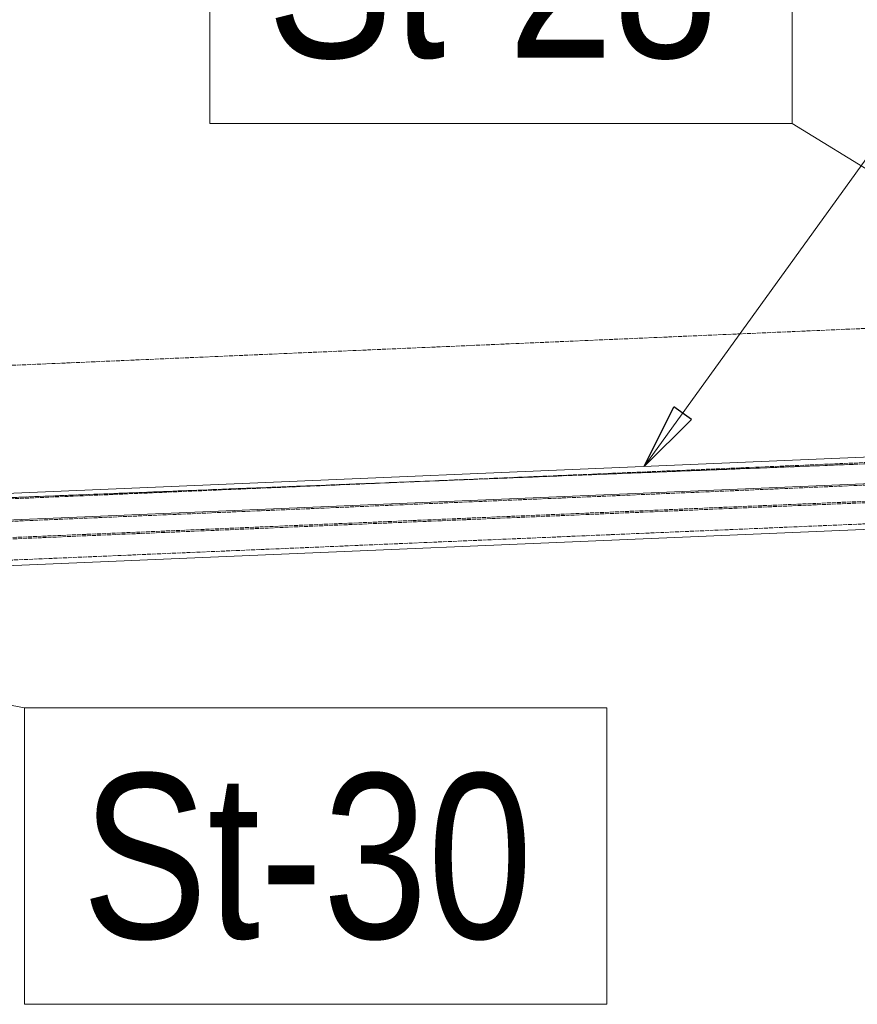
# Model space of a CAD drawing. Header units: millimetres. Extents: x -15129 to 9171, y -18789 to 5877.
# Tile 226 of 256: x -9602 to -8966, y -1514 to -766. Entities that reach past the tile are written whole.
import ezdxf

# ---------------------------------------------------------------- set-up
doc = ezdxf.new("R2010")
doc.units = ezdxf.units.MM
doc.linetypes.add('ACAD_ISO02W100', pattern=[15, 12, -3])
doc.linetypes.add('ACAD_ISO04W100', pattern=[30, 24, -3, 0, -3])
for name, color, linetype in [('AS_Belki', 145, 'Continuous'), ('AS_Sciany betonowe', 252, 'Continuous'), ('AS_Siatki', 72, 'Continuous')]:
    doc.layers.add(name, color=color, linetype=linetype)
doc.styles.add('Arial Narrow', font='ARIALN.TTF', dxfattribs={"height": 5})

msp = doc.modelspace()

# ---------------------------------------------------------------- linework, layer by layer
at = {"color": 7, "lineweight": 13}
for p, q in [((-9127.82, -1105.58), (-8915.26, -811.03)), ((-8626.97, -1084.34), (-9015.26, -845.26)), ((-10074.91, -1200.48), (-9598.24, -1288.7))]:
    msp.add_line(p, q, dxfattribs=at)
at = {"color": 0, "linetype": 'ByBlock', "lineweight": -2}
for p, q in [((-9127.82, -1105.58), (-9105.32, -1060.16)), ((-9091.8, -1069.91), (-9105.32, -1060.16)), ((-9091.8, -1069.91), (-9127.82, -1105.58))]:
    msp.add_line(p, q, dxfattribs=at)
at = {"color": 7, "lineweight": 13}
for points in [[(-9457.52, -845.26), (-9015.26, -845.26), (-9015.26, -620.26), (-9457.52, -620.26), (-9457.52, -845.26)], [(-9598.24, -1513.7), (-9155.98, -1513.7), (-9155.98, -1288.7), (-9598.24, -1288.7), (-9598.24, -1513.7)]]:
    msp.add_lwpolyline(points, dxfattribs=at)
at = {"layer": 'AS_Belki', "color": 145, "linetype": 'Continuous', "lineweight": 13, "ltscale": 0.25}
for p, q in [((-8928, -1097.11), (-9786.19, -1133.49)), ((-8917.15, -1116.79), (-9798.62, -1154.17)), ((-9797.16, -1188.7), (-8915.69, -1151.33))]:
    msp.add_line(p, q, dxfattribs=at)
at = {"layer": 'AS_Belki', "color": 84, "linetype": 'ACAD_ISO02W100', "lineweight": 13, "ltscale": 0.25}
for p, q in [((-8920.33, -1100.89), (-9796.8, -1138.05)), ((-8917.11, -1117.87), (-9798.58, -1155.25)), ((-9798.06, -1167.51), (-8916.6, -1130.14)), ((-9798.02, -1168.59), (-8916.56, -1131.22)), ((-9797.33, -1184.6), (-8915.87, -1147.23))]:
    msp.add_line(p, q, dxfattribs=at)
at = {"layer": 'AS_Sciany betonowe', "color": 145, "linetype": 'ACAD_ISO02W100', "lineweight": 13, "ltscale": 0.25}
msp.add_line((-489.39, -634.96), (-12160.18, -1139.01), dxfattribs=at)
at = {"layer": 'AS_Sciany betonowe', "color": 84, "linetype": 'ACAD_ISO02W100', "lineweight": 13, "ltscale": 0.25}
msp.add_line((-725.34, -778.93), (-9807.37, -1136.98), dxfattribs=at)
at = {"layer": 'AS_Siatki', "color": 20, "linetype": 'ACAD_ISO04W100', "lineweight": 13, "ltscale": 0.25}
msp.add_line((-491.11, -769.7), (-12256.44, -1233.53), dxfattribs=at)

# ---------------------------------------------------------------- texts
at = {"color": 7, "lineweight": 13, "style": 'Arial Narrow'}
for s, p in [('St-28', (-9414, -795.26)), ('St-30', (-9554.72, -1463.7))]:
    msp.add_text(s, height=125, dxfattribs=at).set_placement(p)

doc.saveas('drawing.dxf')
